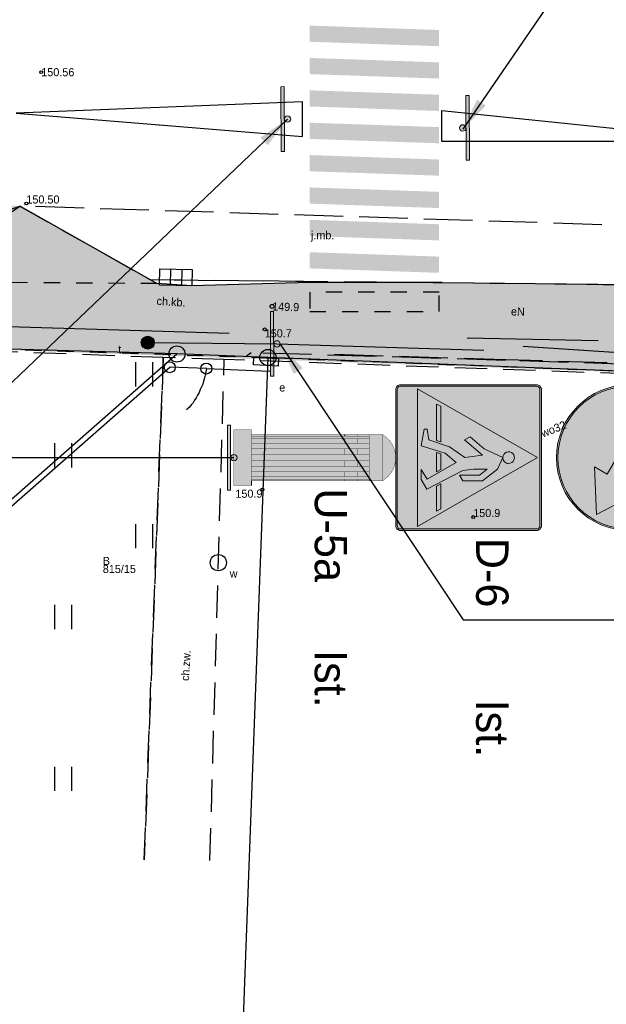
# Model space of a CAD drawing. Extents: x 7583285 to 7585126, y 6019995 to 6020809.
# Tile 10 of 54: x 7583771 to 7583789, y 6020670 to 6020700. Entities that reach past the tile are written whole.
import ezdxf
from ezdxf import colors
from ezdxf.entities.mleader import LeaderData, LeaderLine
from ezdxf.enums import TextEntityAlignment as Align
from ezdxf.math import Vec2, Vec3

# ---------------------------------------------------------------- set-up
doc = ezdxf.new("R2010")
doc.units = 0
doc.header["$MEASUREMENT"] = 0
for name, pattern in [('1_OTKC', [1.5, 1, -0.5]), ('1_OTKJ', [2, 1.5, -0.5]), ('1_OTZI', [1.5, 1, -0.5]), ('1_OTZT', [1.5, 1, -0.5]), ('3', [1, 0.5, -0.5]), ('4_SUEU', [0]), ('4_SULO', [0]), ('4_SUPP_P', [2, 1.5, -0.5])]:
    doc.linetypes.add(name, pattern=pattern)
doc.layers.get('0').update_dxf_attribs({"linetype": 'CONTINUOUS', "lineweight": 5})
for name, color, linetype, lineweight in [('0 Krawężnik ', 1, 'CONTINUOUS', 30), ('0 Krawężnik najazdowy', 6, 'CONTINUOUS', 30), ('0 obrzeże', 51, '3', 30), ('0 plytki integracyjne', 4, '3', 30), ('Dzialki', 3, 'CONTINUOUS', 25)]:
    doc.layers.add(name, color=color, linetype=linetype, lineweight=lineweight)
for name, color, linetype in [('0 Ozn poziome', 7, 'CONTINUOUS'), ('Numery_dzialek', 7, 'CONTINUOUS'), ('Numery_uzytkow', 3, 'CONTINUOUS'), ('OTK_E_T_0', 7, 'CONTINUOUS'), ('OTK_E_T_1', 7, 'CONTINUOUS'), ('OTK_L_0', 7, '1_OTKJ'), ('OTK_L_2', 7, '1_OTKC'), ('OTO_L_0', 7, 'CONTINUOUS'), ('OTO_L_2', 7, 'CONTINUOUS'), ('OTR_T_0', 7, 'CONTINUOUS'), ('OTR_T_1', 7, 'CONTINUOUS'), ('OTZ_L_3', 7, '1_OTZT'), ('P_SUTP_L_0', 30, '4_SUPP_P'), ('Punkty', 7, 'CONTINUOUS'), ('SUE_E_T_3', 1, 'CONTINUOUS'), ('SUE_L_2', 1, '4_SUEU'), ('SUEP_E_T_0', 1, 'CONTINUOUS'), ('SUER_T_0', 1, 'CONTINUOUS'), ('SUK_T_1', 36, 'CONTINUOUS'), ('SUL_L_1', 7, '4_SULO'), ('SUP_E_T_1', 7, 'CONTINUOUS'), ('SUP_T_4', 7, 'CONTINUOUS'), ('SUT_E_T_2', 30, 'CONTINUOUS'), ('SUT_T_2', 30, 'CONTINUOUS'), ('SUWP_E_T_0', 5, 'CONTINUOUS')]:
    doc.layers.add(name, color=color, linetype=linetype)

# ---------------------------------------------------------------- blocks, each defined once
blk = doc.blocks.new('GRT')
at = {"linetype": 'Continuous'}
blk.add_circle((0, 0), 0.25, dxfattribs=at)
blk = doc.blocks.new('1_OTRN')
at = {"linetype": 'Continuous'}
blk.add_circle((0, 0), 0.045, dxfattribs=at)
blk = doc.blocks.new('1_OTRS')
at = {"linetype": 'Continuous'}
blk.add_circle((0, 0), 0.045, dxfattribs=at)
blk = doc.blocks.new('1_OTZT')
at = {"linetype": 'Continuous'}
for p, q in [((-0.2625, -0.375), (-0.2625, 0.375)), ((0.2625, -0.375), (0.2625, 0.375))]:
    blk.add_line(p, q, dxfattribs=at)
blk = doc.blocks.new('4_SUPS')
at = {"linetype": 'Continuous'}
blk.add_circle((0, 0), 0.0625, dxfattribs=at)
blk = doc.blocks.new('4_SUKK')
at = {"linetype": 'Continuous'}
for p, q in [((-0.5, -0.25), (-0.5, 0.25)), ((-0.5, 0.25), (0.5, 0.25)), ((-0.175, 0.25), (-0.175, -0.25)), ((0.175, 0.25), (0.175, -0.25)), ((0.5, 0.25), (0.5, -0.25)), ((0.5, -0.25), (-0.5, -0.25))]:
    blk.add_line(p, q, dxfattribs=at)
blk = doc.blocks.new('4_SUPW')
at = {"linetype": 'Continuous'}
blk.add_circle((0, 0), 0.25, dxfattribs=at)
blk = doc.blocks.new('4_SUTU')
at = {"linetype": 'Continuous'}
for radius in [0.2, 0.175, 0.15, 0.125, 0.1, 0.075, 0.05, 0.025, 0.00715]:
    blk.add_circle((0, 0), radius, dxfattribs=at)
blk = doc.blocks.new('Słupek')
h = blk.add_hatch(color=256)
h.paths.add_polyline_path([(-50, -5), (0, -5), (50, -5), (50, -10), (-50, -10)])
h.paths.add_polyline_path([(5, 0, 1), (-5, 0, 1)])
at = {"color": 7}
blk.add_lwpolyline([(-50, -5), (50, -5), (50, -10), (-50, -10)], close=True, dxfattribs=at)
blk.add_circle((0, 0), 5, dxfattribs=at)
blk = doc.blocks.new('P_Opis_Pionowe')
for tag, p in [('Symbol', (0, 0)), ('Stan', (5, 0))]:
    blk.add_attdef(tag, p, '', height=1)
at = {"flags": 1}
for tag, p in [('Wielkość', (0, -1.2)), ('Odblaskowość', (0, -2.4)), ('Dodatkowe', (0, -3.6))]:
    blk.add_attdef(tag, p, '', height=1, dxfattribs=at)
blk = doc.blocks.new('U-5a_')
at = {"true_color": 0xe1e1e1}
h = blk.add_hatch(color=254, dxfattribs=at)
h.paths.add_polyline_path([(-143.5, 916.2, -0.582468), (144.1, 916.2)])
h.paths.add_polyline_path([(-143.5, 836.2), (-143.5, 916.2), (144.1, 916.2), (144.1, 836.2), (133.8, 836.2), (116.2, 836.2), (87.5, 836.2), (54.4, 836.2), (19.2, 836.2), (-18.6, 836.2), (-53.8, 836.2), (-86.9, 836.2), (-115.6, 836.2), (-133.2, 836.2)])
h.paths.add_polyline_path([(-53.8, 762.2), (-18.6, 762.2), (-18.6, 836.2), (-53.8, 836.2)])
h.paths.add_polyline_path([(19.2, 762.2), (54.4, 762.2), (54.4, 836.2), (19.2, 836.2)])
h.paths.add_polyline_path([(-115.6, 762.2), (-86.9, 762.2), (-86.9, 836.2), (-115.6, 836.2)])
h.paths.add_polyline_path([(87.5, 762.2), (116.2, 762.2), (116.2, 836.2), (87.5, 836.2)])
h.paths.add_polyline_path([(-133.2, 762.2), (-133.2, 836.2), (-143.5, 836.2), (-143.5, 762.2)])
h.paths.add_polyline_path([(133.8, 762.2), (144.1, 762.2), (144.1, 836.2), (133.8, 836.2)])
at = {"true_color": 0xf0f0f0}
h = blk.add_hatch(color=7, dxfattribs=at)
h.paths.add_polyline_path([(19.2, 109.8), (19.2, 685), (19.2, 762.2), (19.2, 836.2), (-18.6, 836.2), (-18.6, 762.2), (-18.6, 685), (-18.6, 109.8)])
h.paths.add_polyline_path([(-53.8, 109.8), (-53.8, 685), (-53.8, 762.2), (-53.8, 836.2), (-86.9, 836.2), (-86.9, 762.2), (-86.9, 685), (-86.9, 109.8)])
h.paths.add_polyline_path([(87.5, 109.8), (87.5, 685), (87.5, 762.2), (87.5, 836.2), (54.4, 836.2), (54.4, 762.2), (54.4, 685), (54.4, 109.8)])
h.paths.add_polyline_path([(-115.6, 109.8), (-115.6, 685), (-115.6, 762.2), (-115.6, 836.2), (-133.2, 836.2), (-133.2, 762.2), (-133.2, 685), (-133.2, 109.8)])
h.paths.add_polyline_path([(133.8, 109.8), (133.8, 685), (133.8, 762.2), (133.8, 836.2), (116.2, 836.2), (116.2, 762.2), (116.2, 685), (116.2, 109.8)])
h = blk.add_hatch(color=7, dxfattribs=at)
h.paths.add_polyline_path([(-18.6, 685), (-18.6, 762.2), (-53.8, 762.2), (-53.8, 685)])
h.paths.add_polyline_path([(54.4, 685), (54.4, 762.2), (19.2, 762.2), (19.2, 685)])
h.paths.add_polyline_path([(-86.9, 685), (-86.9, 762.2), (-115.6, 762.2), (-115.6, 685)])
h.paths.add_polyline_path([(116.2, 685), (116.2, 762.2), (87.5, 762.2), (87.5, 685)])
h.paths.add_polyline_path([(144.1, 685), (144.1, 762.2), (133.8, 762.2), (133.8, 685)])
h.paths.add_polyline_path([(-133.2, 685), (-133.2, 762.2), (-143.5, 762.2), (-143.5, 685)])
at = {"true_color": 0xe1e1e1}
h = blk.add_hatch(color=254, dxfattribs=at)
h.paths.add_polyline_path([(-18.6, 109.8), (-18.6, 685), (-53.8, 685), (-53.8, 109.8)])
h.paths.add_polyline_path([(54.4, 109.8), (54.4, 685), (19.2, 685), (19.2, 109.8)])
h.paths.add_polyline_path([(-86.9, 109.8), (-86.9, 685), (-115.6, 685), (-115.6, 109.8)])
h.paths.add_polyline_path([(116.2, 109.8), (116.2, 685), (87.5, 685), (87.5, 109.8)])
h.paths.add_polyline_path([(-143.5, 109.8), (-143.5, 685), (-133.2, 685), (-133.2, 109.8)])
h.paths.add_polyline_path([(144.1, 109.8), (144.1, 685), (133.8, 685), (133.8, 109.8)])
at = {"true_color": 0x656565}
blk.add_hatch(color=251, dxfattribs=at).paths.add_polyline_path([(-172.1, 0), (-172.1, 109.8), (-143.5, 109.8), (-133.2, 109.8), (-115.6, 109.8), (-86.9, 109.8), (-53.8, 109.8), (-18.6, 109.8), (19.2, 109.8), (54.4, 109.8), (87.5, 109.8), (116.2, 109.8), (133.8, 109.8), (144.1, 109.8), (172.1, 109.8), (172.1, 0)])
at = {"color": 7, "true_color": 0xffffff}
for p, q in [((-143.5, 685), (-133.2, 685)), ((144.1, 109.8), (172.1, 109.8))]:
    blk.add_line(p, q, dxfattribs=at)
at = {"color": 7, "true_color": 0xffffff, "const_width": 2}
blk.add_lwpolyline([(-143.5, 109.8), (-143.5, 916.2, -0.582468), (144.1, 916.2), (144.1, 109.8), (172.1, 109.8), (172.1, 0), (-172.1, 0), (-172.1, 109.8)], format="xyb", close=True, dxfattribs=at)
at = {"color": 7, "true_color": 0xffffff}
for points in [[(-143.5, 916.2, 2, 2, 0), (144.1, 916.2, 0, 0, 0)], [(-143.5, 836.2, 2, 2, 0), (144.1, 836.2, 0, 0, 0)], [(-133.2, 836.2, 2, 2, 0), (-133.2, 109.8, 0, 0, 0)], [(-115.6, 836.2, 2, 2, 0), (-115.6, 109.8, 0, 0, 0)], [(-86.9, 836.2, 2, 2, 0), (-86.9, 109.8, 0, 0, 0)], [(-53.8, 836.2, 2, 2, 0), (-53.8, 109.8, 0, 0, 0)], [(-18.6, 836.2, 2, 2, 0), (-18.6, 109.8, 0, 0, 0)], [(19.2, 836.2, 2, 2, 0), (19.2, 109.8, 0, 0, 0)], [(54.4, 836.2, 2, 2, 0), (54.4, 109.8, 0, 0, 0)], [(87.5, 836.2, 2, 2, 0), (87.5, 109.8, 0, 0, 0)], [(116.2, 836.2, 2, 2, 0), (116.2, 109.8, 0, 0, 0)], [(133.8, 836.2, 2, 2, 0), (133.8, 109.8, 0, 0, 0)], [(-143.5, 762.2, 2, 2, 0), (-133.2, 762.2, 0, 0, 0)], [(-115.6, 762.2, 2, 2, 0), (-86.9, 762.2, 0, 0, 0)], [(-53.8, 762.2, 2, 2, 0), (-18.6, 762.2, 0, 0, 0)], [(19.2, 762.2, 2, 2, 0), (54.4, 762.2, 0, 0, 0)], [(87.5, 762.2, 2, 2, 0), (116.2, 762.2, 0, 0, 0)], [(133.8, 762.2, 2, 2, 0), (144.1, 762.2, 0, 0, 0)], [(-143.5, 685, 2, 2, 0), (-133.2, 685, 0, 0, 0)], [(-115.6, 685, 2, 2, 0), (-86.9, 685, 0, 0, 0)], [(-53.8, 685, 2, 2, 0), (-18.6, 685, 0, 0, 0)], [(19.2, 685, 2, 2, 0), (54.4, 685, 0, 0, 0)], [(87.5, 685, 2, 2, 0), (116.2, 685, 0, 0, 0)], [(133.8, 685, 2, 2, 0), (144.1, 685, 0, 0, 0)], [(-143.5, 109.8, 2, 2, 0), (144.1, 109.8, 0, 0, 0)]]:
    blk.add_lwpolyline(points, format="xyseb", dxfattribs=at)
blk = doc.blocks.new('D-6_')
at = {"true_color": 0x000000}
h = blk.add_hatch(color=18, dxfattribs=at)
h.dxf.hatch_style = 1
edge = h.paths.add_edge_path()
edge.add_line((-369.1, 382.1), (241.8, 993.1))
edge = h.paths.add_edge_path()
edge.add_line((-241.8, 254.9), (369.1, 865.8))
at = {"true_color": 0xffffff}
h = blk.add_hatch(color=7, dxfattribs=at)
h.dxf.hatch_style = 1
h.paths.add_polyline_path([(-450, 30, 0.414214), (-420, 0), (0, 0), (420, 0, 0.414214), (450, 30), (450, 870, 0.414214), (420, 900), (-420, 900, 0.414214), (-450, 870)])
h.paths.add_polyline_path([(-441, 30, 0.414214), (-420, 9), (420, 9, 0.414214), (441, 30), (441, 870, 0.414214), (420, 891), (-420, 891, 0.414214), (-441, 870)], flags=16)
h.paths.add_polyline_path([(-390, 240), (-390, 795), (-240, 795), (-240, 613.1), (90, 613.1), (90, 877.5), (292.5, 877.5), (292.5, 22.5), (90, 22.5), (90, 421.9), (-240, 421.9), (-240, 240)], flags=0)
h.paths.add_polyline_path([(-382.5, 247.5), (-382.5, 787.5), (-247.5, 787.5), (-247.5, 613.1), (-247.5, 247.5)], flags=0)
at = {"true_color": 0x1d1d1d}
h = blk.add_hatch(color=250, dxfattribs=at)
h.dxf.hatch_style = 1
h.paths.add_polyline_path([(-420, 9), (420, 9, 0.414214), (441, 30), (441, 870, 0.414214), (420, 891), (-420, 891, 0.414214), (-441, 870), (-441, 30, 0.414214)])
at = {"true_color": 0xffffff}
h = blk.add_hatch(color=7, dxfattribs=at)
h.dxf.hatch_style = 1
h.paths.add_polyline_path([(-426, 135), (0, 876), (426, 135)])
at = {"true_color": 0x000000}
h = blk.add_hatch(color=18, dxfattribs=at)
h.dxf.hatch_style = 1
h.paths.add_polyline_path([(-175.5, 194.6), (-175.5, 176.6), (-73.8, 157.5), (-27, 305.7), (30.9, 373.2), (133.5, 193.5), (72.6, 157.2), (135, 157.2), (195.4, 191.7), (78.8, 414.3), (72, 481.2), (72, 565.2), (108, 517.2), (108, 393.4), (144, 413.7), (144, 535.2), (72, 627.7), (0, 661.2), (-54, 546.9), (-128.3, 460.8), (-110.8, 423.9), (-14.4, 535.2), (0, 427.2), (-67.5, 332.7), (-110.4, 204.1)])
h.paths.add_polyline_path([(-330.7, 251.7), (-317.2, 278.7), (-96.9, 278.7), (-105.9, 251.7)])
h.paths.add_polyline_path([(36, 697.2, 2.414214), (0, 661.2, 0.414214)])
h.paths.add_polyline_path([(162, 278.7), (176.1, 251.7), (330.7, 251.7), (317.2, 278.7)])
h.paths.add_polyline_path([(-32.7, 251.7), (-24.2, 278.7), (72.4, 278.7), (87.8, 251.7)])
at = {"color": 7, "true_color": 0xffffff}
for points in [[(-420, 0), (420, 0, 0.414214), (450, 30), (450, 870, 0.414214), (420, 900), (-420, 900, 0.414214), (-450, 870), (-450, 30, 0.414214)], [(-420, 9), (420, 9, 0.414214), (441, 30), (441, 870, 0.414214), (420, 891), (-420, 891, 0.414214), (-441, 870), (-441, 30, 0.414214), (-420, 9)]]:
    blk.add_lwpolyline(points, format="xyb", close=True, dxfattribs=at)
blk.add_lwpolyline([(-426, 135), (0, 876), (426, 135)], close=True, dxfattribs=at)
at = {"color": 18, "true_color": 0x000000}
blk.add_lwpolyline([(36, 697.2, 2.414214), (0, 661.2, 0.414214)], format="xyb", close=True, dxfattribs=at)
for points in [[(-175.5, 194.6), (-175.5, 176.6), (-73.8, 157.5), (-27, 305.7), (30.9, 373.2), (133.5, 193.5), (72.6, 157.2), (135, 157.2), (195.4, 191.7), (78.8, 414.3), (72, 481.2), (72, 565.2), (108, 517.2), (108, 393.4), (144, 413.7), (144, 535.2), (72, 627.7), (0, 661.2), (-54, 546.9), (-128.3, 460.8), (-110.8, 423.9), (-14.4, 535.2), (0, 427.2), (-67.5, 332.7), (-110.4, 204.1)], [(-330.7, 251.7), (-317.2, 278.7), (-96.9, 278.7), (-105.9, 251.7)], [(-32.7, 251.7), (-24.2, 278.7), (72.4, 278.7), (87.8, 251.7)], [(162, 278.7), (176.1, 251.7), (330.7, 251.7), (317.2, 278.7)]]:
    blk.add_lwpolyline(points, close=True, dxfattribs=at)
blk = doc.blocks.new('C-9_')
at = {"true_color": 0xffffff}
h = blk.add_hatch(color=7, dxfattribs=at)
h.dxf.hatch_style = 1
h.paths.add_polyline_path([(-450, 450, 1), (450, 450, 1)])
h.paths.add_polyline_path([(-441, 450, 1), (441, 450, 1)], flags=16)
at = {"true_color": 0x1d1d1d}
h = blk.add_hatch(color=250, dxfattribs=at)
h.paths.add_polyline_path([(220.5, 831.9, 1), (-220.5, 68.1, 1)])
h.paths.add_polyline_path([(215.1, 507.6), (350.7, 247.5), (57.6, 234.9), (102.6, 312.8), (-345.5, 571.5), (-278, 688.5), (170.1, 429.7)], flags=16)
at = {"true_color": 0xffffff}
h = blk.add_hatch(color=7, dxfattribs=at)
h.dxf.hatch_style = 1
h.paths.add_polyline_path([(-345.5, 571.5), (102.6, 312.8), (57.6, 234.9), (350.7, 247.5), (215.1, 507.6), (170.1, 429.7), (-278, 688.5)])
at = {"color": 7, "true_color": 0xffffff}
blk.add_lwpolyline([(450, 450, 1), (-450, 450, 1)], format="xyb", close=True, dxfattribs=at)
at = {"color": 250, "true_color": 0x1d1d1d}
blk.add_lwpolyline([(441, 450, 1), (-441, 450, 1)], format="xyb", close=True, dxfattribs=at)
at = {"color": 7, "true_color": 0xffffff}
blk.add_lwpolyline([(215.1, 507.6), (350.7, 247.5), (57.6, 234.9), (102.6, 312.8), (-345.5, 571.5), (-278, 688.5), (170.1, 429.7)], close=True, dxfattribs=at)

msp = doc.modelspace()

# ---------------------------------------------------------------- hatches: boundary and pattern name
at = {"lineweight": 30}
h = msp.add_hatch(color=256, dxfattribs=at)
h.dxf.hatch_style = 1
h.set_gradient(color1=(255, 255, 127), color2=(239, 239, 119), one_color=1, tint=0.47)
h.paths.add_polyline_path([(7583780.111, 6020701.618), (7583783.726, 6020701.489), (7583783.726, 6020701.489), (7583783.726, 6020702.089), (7583779.648, 6020702.23), (7583779.629, 6020701.63)])
h.paths.add_polyline_path([(7584308.564, 6020707.89), (7584310.556, 6020708.14), (7584310.532, 6020708.739), (7584308.492, 6020708.484), (7584308.564, 6020707.89)])
h.paths.add_polyline_path([(7583779.62, 6020691.74), (7583779.62, 6020691.14), (7583783.62, 6020691.14), (7583783.62, 6020691.74)])
h.paths.add_polyline_path([(7584309.582, 6020699.502), (7584311.44, 6020699.733), (7584311.368, 6020700.323), (7584311.368, 6020700.323), (7584309.509, 6020700.096), (7584309.582, 6020699.502)])
h.paths.add_polyline_path([(7584307.605, 6020707.769), (7584308.564, 6020707.89), (7584308.492, 6020708.484), (7584307.555, 6020708.367)])
h.paths.add_polyline_path([(7584308.926, 6020700.025), (7584308.999, 6020699.43), (7584309.582, 6020699.502), (7584309.509, 6020700.096)])
h = msp.add_hatch(color=256, dxfattribs=at)
h.dxf.hatch_style = 1
h.set_gradient(color1=(173, 173, 173), color2=(143, 143, 143), one_color=1, tint=0.47)
h.paths.add_polyline_path([(7584184.03, 6020688.51), (7584184.031, 6020686.51), (7584178.714, 6020686.51), (7584176.46, 6020686.51), (7584176.474, 6020685.823), (7584174.546, 6020685.784), (7584174.496, 6020686.51), (7584163.62, 6020686.51), (7584163.65, 6020685.562), (7584159.577, 6020685.433), (7584159.577, 6020686.573), (7584139.588, 6020686.604), (7584132.31, 6020686.604), (7584132.301, 6020685.049), (7584129.979, 6020685.03), (7584129.983, 6020686.611), (7584116.751, 6020686.67), (7584110.397, 6020686.67), (7584107.426, 6020686.51), (7584096, 6020686.51), (7584096.066, 6020684.156), (7584095.028, 6020684.155), (7584094.91, 6020686.47), (7584090.79, 6020686.45), (7584087.38, 6020686.5), (7584076.799, 6020686.5), (7584072.031, 6020686.5), (7584063.27, 6020686.437), (7584063.279, 6020684.188), (7584062.17, 6020684.22), (7584062.172, 6020686.49), (7584049.78, 6020686.5), (7584046.255, 6020686.78), (7584038.409, 6020686.989), (7584034.778, 6020687.086), (7584020.493, 6020687.518), (7584014.844, 6020687.619), (7583996.64, 6020687.906), (7583996.64, 6020685.863), (7583995.64, 6020685.863), (7583995.64, 6020687.886), (7583992.069, 6020687.886), (7583988.622, 6020688.013), (7583985.939, 6020688.013), (7583981.93, 6020687.765), (7583955.77, 6020687.575), (7583955.77, 6020686.07), (7583954.26, 6020686.07), (7583954.249, 6020687.588), (7583940.36, 6020687.47), (7583932.205, 6020686.457), (7583932.202, 6020687.581), (7583908.883, 6020687.917), (7583895.47, 6020688.454), (7583879.431, 6020690.274), (7583871.509, 6020690.557), (7583850.73, 6020691.44), (7583837.31, 6020690.63), (7583824.719, 6020690.63), (7583820.29, 6020690.88), (7583816.81, 6020690.8), (7583808.51, 6020691.09), (7583808.51, 6020688.714), (7583807.301, 6020688.755), (7583807.38, 6020691.12), (7583804.4, 6020691.19), (7583800.384, 6020691.296), (7583800.32, 6020688.87), (7583766.736, 6020690.08), (7583766.953, 6020690.832), (7583767.612, 6020692.057), (7583774.909, 6020692.004), (7583775.984, 6020691.939), (7583779.62, 6020692.04), (7583783.71, 6020692.04), (7583795.5, 6020691.91), (7583800.64, 6020693.44), (7583804.51, 6020693.25), (7583816.78, 6020692.99), (7583820.29, 6020692.88), (7583823.06, 6020692.75), (7583831.23, 6020692.43), (7583837.31, 6020692.745), (7583850.73, 6020693.44), (7583875.346, 6020692.44), (7583879.431, 6020692.274), (7583880.102, 6020692.247), (7583895.705, 6020690.525), (7583905.884, 6020690.209), (7583908.883, 6020690.117), (7583932.826, 6020689.714), (7583948.721, 6020689.587), (7583981.93, 6020689.965), (7583985.902, 6020690.012), (7583988.58, 6020690.044), (7583992.069, 6020690.086), (7583997.407, 6020690.086), (7584009.084, 6020689.773), (7584020.422, 6020689.518), (7584034.778, 6020689.086), (7584046.21, 6020688.78), (7584060.778, 6020688.677), (7584073.362, 6020688.67), (7584090.798, 6020688.67), (7584110.425, 6020688.67), (7584138.543, 6020688.573), (7584165.71, 6020688.573)])
h.paths.add_polyline_path([(7583755.187, 6020695.111), (7583754.885, 6020693.143), (7583760.83, 6020692.23), (7583761.245, 6020690.946), (7583761.322, 6020690.248), (7583751.485, 6020690.549), (7583751.578, 6020693.341), (7583746.91, 6020693.53), (7583726.307, 6020694.557), (7583707.51, 6020695.44), (7583709.508, 6020697.365), (7583734.856, 6020696.127)])
h.paths.add_polyline_path([(7583702.142, 6020697.67), (7583703.303, 6020695.65), (7583688.945, 6020695.982), (7583668.249, 6020696.589), (7583670.04, 6020698.557)])
h = msp.add_hatch(color=256, dxfattribs=at)
h.dxf.hatch_style = 1
h.set_gradient(color1=(204, 102, 102), color2=(155, 77, 77), one_color=1, tint=0.47)
h.paths.add_polyline_path([(7583756.734, 6020695.037), (7583770.674, 6020694.403), (7583770.659, 6020694.392), (7583769.564, 6020693.879), (7583768.593, 6020693.168), (7583767.612, 6020692.057), (7583766.953, 6020690.832), (7583766.728, 6020690.08), (7583761.319, 6020690.248), (7583761.245, 6020690.946), (7583760.83, 6020692.23), (7583760.22, 6020693.28), (7583759.86, 6020693.61), (7583759.854, 6020693.604), (7583758.038, 6020694.755)])
h.paths.add_polyline_path([(7583702.387, 6020697.256, 0.367892), (7583702.425, 6020697.3, 0.097239), (7583702.422, 6020697.317), (7583708.59, 6020697.06), (7583708.15, 6020696.39), (7583707.51, 6020695.44), (7583703.319, 6020695.624), (7583703.32, 6020695.65), (7583702.76, 6020696.61)])
h.paths.add_polyline_path([(7583702.144, 6020697.666), (7583702.918, 6020697.638), (7583706.198, 6020697.505, 0.66896), (7583706.281, 6020697.501), (7583708.812, 6020697.398), (7583709.508, 6020697.365), (7583708.477, 6020696.372), (7583708.15, 6020696.39), (7583708.59, 6020697.06), (7583702.422, 6020697.317, 0.619921), (7583702.341, 6020697.323)])
h.paths.add_polyline_path([(7583800.334, 6020690.03), (7583800.375, 6020691.1), (7583800.382, 6020691.276), (7583804.38, 6020691.19), (7583804.389, 6020690.089), (7583803.097, 6020690.07), (7583801.778, 6020690.051)])
h.paths.add_polyline_path([(7583802.34, 6020688.84, 0.17179), (7583801.778, 6020690.051), (7583800.334, 6020690.03), (7583800.318, 6020688.823), (7583802.169, 6020688.847)])
h.paths.add_polyline_path([(7583804.4, 6020688.75), (7583804.389, 6020690.089), (7583803.097, 6020690.07, 0.402105), (7583802.74, 6020688.824)])
h.paths.add_polyline_path([(7583802.34, 6020688.84, 0.17179), (7583801.778, 6020690.051), (7583803.097, 6020690.07, 0.402105), (7583802.74, 6020688.824), (7583802.169, 6020688.847)])
h.paths.add_polyline_path([(7583702.317, 6020697.362), (7583702.317, 6020696.987), (7583703.484, 6020696.987), (7583703.484, 6020697.362)], flags=24)
h.paths.add_polyline_path([(7583702.317, 6020697.362), (7583702.317, 6020696.987), (7583703.484, 6020696.987), (7583703.484, 6020697.362)], flags=24)
at = {"layer": '0 obrzeże', "lineweight": 30}
h = msp.add_hatch(color=256, dxfattribs=at)
h.dxf.hatch_style = 1
h.set_gradient(color1=(191, 255, 127), color2=(179, 239, 119), one_color=1, tint=0.47)
h.paths.add_polyline_path([(7583770.659, 6020694.392, -0.000644), (7583770.674, 6020694.398), (7583774.68, 6020692.13), (7583774.687, 6020692.13), (7583774.909, 6020692.004), (7583767.837, 6020692.055), (7583767.92, 6020692.17), (7583768.94, 6020693.23)])
h.paths.add_polyline_path([(7583755.026, 6020693.171), (7583755.187, 6020695.111), (7583756.48, 6020695.05), (7583759.838, 6020693.619, -0.005364), (7583759.913, 6020693.544), (7583760.5, 6020692.814, -0.033737), (7583760.83, 6020692.23), (7583755.022, 6020693.122)])
h.paths.add_polyline_path([(7583759.94, 6020692.75, 1), (7583759.44, 6020692.75, 1)], flags=16)
h.paths.add_polyline_path([(7583759.715, 6020692.75, 1), (7583759.665, 6020692.75, 1)], flags=0)
h.paths.add_polyline_path([(7583756.48, 6020695.05), (7583756.734, 6020695.037, -0.176743), (7583759.838, 6020693.619)])
h.paths.add_polyline_path([(7583756.48, 6020695.05), (7583759.838, 6020693.619, 0.176743), (7583756.734, 6020695.037), (7583756.734, 6020695.037), (7583756.734, 6020695.037, 0.012769), (7583756.48, 6020695.05)], flags=16)
at = {"layer": '0 Ozn poziome', "lineweight": 30}
for points in [[(7583779.62, 6020699.979), (7583783.618, 6020699.843), (7583783.618, 6020699.342), (7583779.62, 6020699.479)], [(7583779.62, 6020698.979), (7583783.618, 6020698.842), (7583783.618, 6020698.342), (7583779.62, 6020698.479)], [(7583779.62, 6020697.978), (7583783.618, 6020697.841), (7583783.618, 6020697.341), (7583779.62, 6020697.478)], [(7583779.62, 6020696.978), (7583783.618, 6020696.841), (7583783.618, 6020696.341), (7583779.62, 6020696.477)], [(7583779.62, 6020695.977), (7583783.618, 6020695.84), (7583783.618, 6020695.34), (7583779.62, 6020695.477)], [(7583779.62, 6020694.977), (7583783.618, 6020694.84), (7583783.618, 6020694.339), (7583779.62, 6020694.476)], [(7583779.62, 6020693.976), (7583783.618, 6020693.839), (7583783.618, 6020693.339), (7583779.62, 6020693.476)], [(7583779.62, 6020692.975), (7583783.618, 6020692.839), (7583783.618, 6020692.338), (7583779.62, 6020692.475)]]:
    msp.add_hatch(color=256, dxfattribs=at).paths.add_polyline_path(points)

# ---------------------------------------------------------------- linework, layer by layer
at = {"layer": '0 Krawężnik ', "lineweight": 30}
for p, q in [((7583770.679, 6020694.4), (7583774.909, 6020692.004)), ((7583775.984, 6020691.939), (7583774.909, 6020692.004)), ((7583779.62, 6020692.04), (7583775.984, 6020691.939)), ((7583783.71, 6020692.04), (7583795.5, 6020691.91))]:
    msp.add_line(p, q, dxfattribs=at)
msp.add_arc((7583772.755, 6020688.502), 6.252, 109.3873, 145.3516, dxfattribs=at)
at = {"layer": '0 Krawężnik najazdowy', "lineweight": 30}
msp.add_line((7583783.71, 6020692.035), (7583779.62, 6020692.04), dxfattribs=at)
at = {"layer": '0 obrzeże', "lineweight": 30}
for p, q in [((7583774.909, 6020692.004), (7583767.612, 6020692.057)), ((7583778.33, 6020689.707), (7583766.706, 6020690.081)), ((7583800.07, 6020688.88), (7583778.33, 6020689.707))]:
    msp.add_line(p, q, dxfattribs=at)
at = {"layer": '0 Ozn poziome', "lineweight": 30}
for p, q in [((7583779.4, 6020697.619), (7583770.553, 6020697.268)), ((7583779.4, 6020696.547), (7583779.4, 6020697.619)), ((7583770.553, 6020697.268), (7583779.4, 6020696.547)), ((7583783.704, 6020696.398), (7583783.704, 6020697.35)), ((7583783.704, 6020697.35), (7583793.015, 6020696.398)), ((7583793.015, 6020696.398), (7583783.704, 6020696.398))]:
    msp.add_line(p, q, dxfattribs=at)
at = {"layer": '0 plytki integracyjne', "lineweight": 30}
for p, q in [((7583779.62, 6020691.74), (7583779.62, 6020691.14)), ((7583783.62, 6020691.74), (7583779.62, 6020691.74)), ((7583783.62, 6020691.14), (7583783.62, 6020691.74)), ((7583779.62, 6020691.14), (7583783.62, 6020691.14))]:
    msp.add_line(p, q, dxfattribs=at)
at = {"layer": 'Dzialki'}
for p, q in [((7583775.52, 6020689.83), (7583768.02, 6020690.04)), ((7583763.94, 6020679.66), (7583775.52, 6020689.83)), ((7583778.33, 6020689.72), (7583775.52, 6020689.83)), ((7583778.33, 6020689.72), (7583777.22, 6020660.02)), ((7583800.32, 6020688.87), (7583778.33, 6020689.72))]:
    msp.add_line(p, q, dxfattribs=at)
at = {"layer": 'OTK_L_0', "linetype": '1_OTKJ'}
for p, q in [((7583800.64, 6020693.44), (7583770.67, 6020694.4)), ((7583774.68, 6020692.13), (7583795.5, 6020691.91))]:
    msp.add_line(p, q, dxfattribs=at)
at = {"layer": 'OTK_L_2', "linetype": '1_OTKC'}
for p, q in [((7583768.94, 6020693.23), (7583770.67, 6020694.4)), ((7583770.67, 6020694.4), (7583774.68, 6020692.13)), ((7583774.68, 6020692.13), (7583795.5, 6020691.91)), ((7583775.1, 6020689.72), (7583766.69, 6020690.03)), ((7583775.1, 6020689.72), (7583774.51, 6020674.2)), ((7583776.98, 6020689.66), (7583775.1, 6020689.72)), ((7583776.54, 6020674.18), (7583776.98, 6020689.66)), ((7583800.09, 6020688.83), (7583776.98, 6020689.66))]:
    msp.add_line(p, q, dxfattribs=at)
at = {"layer": 'OTO_L_0'}
for p, q in [((7583769.63, 6020684.44), (7583775.3, 6020689.42)), ((7583776.43, 6020689.38), (7583778.39, 6020689.3))]:
    msp.add_line(p, q, dxfattribs=at)
at = {"layer": 'OTO_L_2'}
for p, q in [((7583775.87, 6020689.4), (7583775.3, 6020689.42)), ((7583776.43, 6020689.38), (7583775.87, 6020689.4)), ((7583776.41, 6020689.28), (7583776.39, 6020689.18)), ((7583776.43, 6020689.38), (7583776.41, 6020689.28)), ((7583776.34, 6020688.99), (7583776.32, 6020688.9)), ((7583776.37, 6020689.09), (7583776.34, 6020688.99)), ((7583776.39, 6020689.18), (7583776.37, 6020689.09)), ((7583776.21, 6020688.64), (7583776.16, 6020688.56)), ((7583776.24, 6020688.73), (7583776.21, 6020688.64)), ((7583776.28, 6020688.81), (7583776.24, 6020688.73)), ((7583776.32, 6020688.9), (7583776.28, 6020688.81)), ((7583776.02, 6020688.32), (7583775.96, 6020688.26)), ((7583776.06, 6020688.4), (7583776.02, 6020688.32)), ((7583776.11, 6020688.47), (7583776.06, 6020688.4)), ((7583776.16, 6020688.56), (7583776.11, 6020688.47)), ((7583775.84, 6020688.12), (7583775.82, 6020688.1)), ((7583775.91, 6020688.19), (7583775.84, 6020688.12)), ((7583775.96, 6020688.26), (7583775.91, 6020688.19))]:
    msp.add_line(p, q, dxfattribs=at)
for centre in [(7583775.3, 6020689.42), (7583776.43, 6020689.38)]:
    msp.add_circle(centre, 0.17, dxfattribs=at)
at = {"layer": 'OTZ_L_3', "linetype": '1_OTZI'}
for p, q in [((7583775.1, 6020689.72), (7583766.69, 6020690.03)), ((7583774.51, 6020674.2), (7583775.1, 6020689.72))]:
    msp.add_line(p, q, dxfattribs=at)
at = {"layer": 'P_SUTP_L_0', "linetype": '4_SUPP_P'}
for p, q in [((7583777.81, 6020689.87), (7583777.66, 6020689.75)), ((7583785.67, 6020689.63), (7583777.81, 6020689.87)), ((7583780.39, 6020689.82), (7583785.31, 6020689.67)), ((7583785.31, 6020689.67), (7583792.04, 6020689.47)), ((7583791.61, 6020689.44), (7583785.67, 6020689.63))]:
    msp.add_line(p, q, dxfattribs=at)
at = {"layer": 'SUE_L_2', "linetype": '4_SUEU'}
for p, q in [((7583777.88, 6020689.49), (7583777.89, 6020689.73)), ((7583777.89, 6020689.73), (7583778.66, 6020689.69)), ((7583778.66, 6020689.69), (7583778.65, 6020689.45)), ((7583778.65, 6020689.45), (7583777.88, 6020689.49))]:
    msp.add_line(p, q, dxfattribs=at)
at = {"layer": 'SUL_L_1', "linetype": '4_SULO'}
for p, q in [((7583760.85, 6020690.96), (7583777.13, 6020690.47)), ((7583774.62, 6020690.18), (7583778.61, 6020690.14)), ((7583784.48, 6020690.33), (7583788.53, 6020690.25)), ((7583778.61, 6020690.14), (7583785, 6020689.95)), ((7583786.21, 6020690.07), (7583796.6, 6020689.4))]:
    msp.add_line(p, q, dxfattribs=at)

# ---------------------------------------------------------------- block references
for name, p, xscale, yscale, zscale, rotation in [('Słupek', (7583778.935, 6020697.092), 0.01999999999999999, 0.01999999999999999, 0.01999999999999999, 270.2545199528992), ('Słupek', (7583784.346, 6020696.815), 0.01999999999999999, 0.01999999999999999, 0.01999999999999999, 90.25451995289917), ('Słupek', (7583778.61, 6020690.14), 0.02, 0.02, 0.02, 270.2545199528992), ('D-6_', (7583782.277, 6020686.626), 0.005, 0.005, 0.005, 270), ('C-9_', (7583787.242, 6020686.626), 0.005, 0.005, 0.005, 270), ('Słupek', (7583777.277, 6020686.626), 0.02, 0.02, 0.02, 270), ('U-5a_', (7583777.277, 6020686.626), 0.005, 0.005, 0.005, 270)]:
    msp.add_blockref(name, p, dxfattribs=dict(xscale=xscale, yscale=yscale, zscale=zscale, rotation=rotation))
at = {"rotation": 270}
for p, values in [((7583779.777, 6020685.68), {'Symbol': 'U-5a', 'Stan': 'Ist.'}), ((7583784.76, 6020684.151), {'Symbol': 'D-6', 'Stan': 'Ist.'})]:
    msp.add_blockref('P_Opis_Pionowe', p, dxfattribs=at).add_auto_attribs(values)
at = {"layer": 'OTR_T_0', "rotation": 269.999997}
for p in [(7583771.33, 6020698.54), (7583770.87, 6020694.48)]:
    msp.add_blockref('1_OTRS', p, dxfattribs=at)
at = {"layer": 'OTR_T_1'}
for p, rotation in [((7583778.23, 6020690.59), 0.41379), ((7583778.16, 6020685.64), 0.41379), ((7583784.67, 6020684.79), 269.999997)]:
    msp.add_blockref('1_OTRN', p, dxfattribs=dict(at, rotation=rotation))
at = {"layer": 'OTZ_L_3'}
for p in [(7583774.51, 6020689.2), (7583772.01, 6020686.7), (7583774.51, 6020684.2), (7583772.01, 6020681.7), (7583772.01, 6020676.7)]:
    msp.add_blockref('1_OTZT', p, dxfattribs=at)
at = {"layer": 'Punkty'}
for p in [(7583775.52, 6020689.83), (7583778.33, 6020689.72)]:
    msp.add_blockref('GRT', p, dxfattribs=at)
at = {"layer": 'SUER_T_0'}
msp.add_blockref('4_SUPS', (7583778.46, 6020691.3), dxfattribs=at)
at = {"layer": 'SUK_T_1', "rotation": 358.68}
msp.add_blockref('4_SUKK', (7583775.49, 6020692.2), dxfattribs=at)
at = {"layer": 'SUP_T_4'}
msp.add_blockref('4_SUPW', (7583776.8, 6020683.38), dxfattribs=at)
at = {"layer": 'SUT_T_2'}
msp.add_blockref('4_SUTU', (7583774.62, 6020690.18), dxfattribs=at)

# ---------------------------------------------------------------- texts
at = {"layer": 'Numery_dzialek'}
msp.add_text('815/15', height=0.25, dxfattribs=at).set_placement((7583773.23, 6020683.31), align=Align.TOP_LEFT)
at = {"layer": 'Numery_uzytkow'}
msp.add_text('B', height=0.25, dxfattribs=at).set_placement((7583773.23, 6020683.31))
at = {"layer": 'OTK_E_T_0'}
msp.add_text('j.mb.', height=0.25, dxfattribs=at).set_placement((7583780.02, 6020693.47), align=Align.MIDDLE)
at = {"layer": 'OTK_E_T_1'}
for s, rotation, p in [('ch.kb.', 356.2916, (7583775.34, 6020691.45)), ('ch.zw.', 86.4965, (7583775.79, 6020680.2))]:
    msp.add_text(s, height=0.25, rotation=rotation, dxfattribs=at).set_placement(p, align=Align.MIDDLE)
at = {"layer": 'OTR_T_0'}
msp.add_text('150.56', height=0.25, rotation=359.8325, dxfattribs=at).set_placement((7583771.33, 6020698.54), align=Align.MIDDLE_LEFT)
msp.add_text('150.50', height=0.25, dxfattribs=at).set_placement((7583770.87, 6020694.48))
at = {"layer": 'OTR_T_1'}
msp.add_text('150.7', height=0.25, rotation=0.41, dxfattribs=at).set_placement((7583778.23, 6020690.59), align=Align.TOP_LEFT)
msp.add_text('150.9', height=0.25, rotation=0.4138, dxfattribs=at).set_placement((7583778.16, 6020685.64), align=Align.TOP_RIGHT)
msp.add_text('150.9', height=0.25, dxfattribs=at).set_placement((7583784.67, 6020684.79))
at = {"layer": 'SUE_E_T_3'}
msp.add_text('e', height=0.25, dxfattribs=at).set_placement((7583778.68, 6020688.67))
at = {"layer": 'SUEP_E_T_0'}
msp.add_text('eN', height=0.25, rotation=358.77, dxfattribs=at).set_placement((7583786.05, 6020691.14), align=Align.MIDDLE)
at = {"layer": 'SUER_T_0'}
msp.add_text('149.9', height=0.25, rotation=358.3666, dxfattribs=at).set_placement((7583778.46, 6020691.3), align=Align.MIDDLE_LEFT)
at = {"layer": 'SUP_E_T_1'}
msp.add_text('w', height=0.25, dxfattribs=at).set_placement((7583777.15, 6020683.17), align=Align.TOP_LEFT)
at = {"layer": 'SUT_E_T_2'}
msp.add_text('t', height=0.25, dxfattribs=at).set_placement((7583773.71, 6020689.85))
at = {"layer": 'SUWP_E_T_0'}
msp.add_text('wo32', height=0.25, rotation=21.7526, dxfattribs=at).set_placement((7583787.15, 6020687.51), align=Align.MIDDLE)

# ---------------------------------------------------------------- leaders
ml = msp.add_multileader_mtext('Standard')
ml.set_content('')
ml.set_leader_properties()
ml.build(insert=Vec2(0, 0))
ml.multileader.update_dxf_attribs({"has_dogleg": 0, "dogleg_length": 2, "arrow_head_size": 0})
ctx = ml.context
ctx.base_point, ctx.char_height, ctx.arrow_head_size, ctx.landing_gap_size, ctx.plane_origin, ctx.plane_x_axis, ctx.plane_y_axis = Vec3(7583788.107, 6020715.812), 0.2, 0, 0.4, Vec3(15167576.791, 12041390.41), Vec3(-1, 0), Vec3(0, -1)
notes = []
notes.append((ctx, [(0, (1, 1, 0), (7583786.107, 6020715.812), (1, 0), 2, [(0, [(7583784.357, 6020696.777), (7583797.404, 6020715.812)], 256, [])])]))
ctx.mtext, ml.multileader.dxf.content_type = None, 0
ml = msp.add_multileader_mtext('Standard')
ml.set_content('')
ml.set_leader_properties()
ml.build(insert=Vec2(0, 0))
ml.multileader.update_dxf_attribs({"has_dogleg": 0, "dogleg_length": 2, "arrow_head_size": 0})
ctx = ml.context
ctx.base_point, ctx.char_height, ctx.arrow_head_size, ctx.landing_gap_size, ctx.plane_origin = Vec3(7583777.277, 6020686.626), 0.2, 0, 0.4, Vec3(-11.407, 12.028)
notes.append((ctx, [(0, (1, 1, 0), (7583779.277, 6020686.626), (-1, 0), 2, [(0, [(7583778.935, 6020697.092), (7583767.98, 6020686.626)], 256, [])])]))
ctx.mtext, ml.multileader.dxf.content_type = None, 0
ml = msp.add_multileader_mtext('Standard')
ml.set_content('')
ml.set_leader_properties()
ml.build(insert=Vec2(0, 0))
ml.multileader.update_dxf_attribs({"has_dogleg": 0, "dogleg_length": 2, "arrow_head_size": 0})
ctx = ml.context
ctx.base_point, ctx.char_height, ctx.arrow_head_size, ctx.landing_gap_size, ctx.plane_origin = Vec3(7583793.661, 6020681.617), 0.2, 0, 0.4, Vec3(4.977, 7.018)
notes.append((ctx, [(0, (1, 1, 0), (7583795.661, 6020681.617), (-1, 0), 2, [(0, [(7583778.71, 6020690.137), (7583784.364, 6020681.617)], 256, [])])]))
ctx.mtext, ml.multileader.dxf.content_type = None, 0
for ctx, leaders in notes:
    for number, flags, end, landing, length, lines in leaders:
        leader = LeaderData()
        leader.index, (leader.has_last_leader_line, leader.has_dogleg_vector, leader.attachment_direction) = number, flags
        leader.last_leader_point, leader.dogleg_vector, leader.dogleg_length = Vec3(end), Vec3(landing), length
        for number, points, colour, breaks in lines:
            line = LeaderLine()
            line.index, line.vertices, line.color, line.breaks = number, Vec3.list(points), colors.encode_raw_color(colour), breaks
            leader.lines.append(line)
        ctx.leaders.append(leader)

doc.saveas('drawing.dxf')
